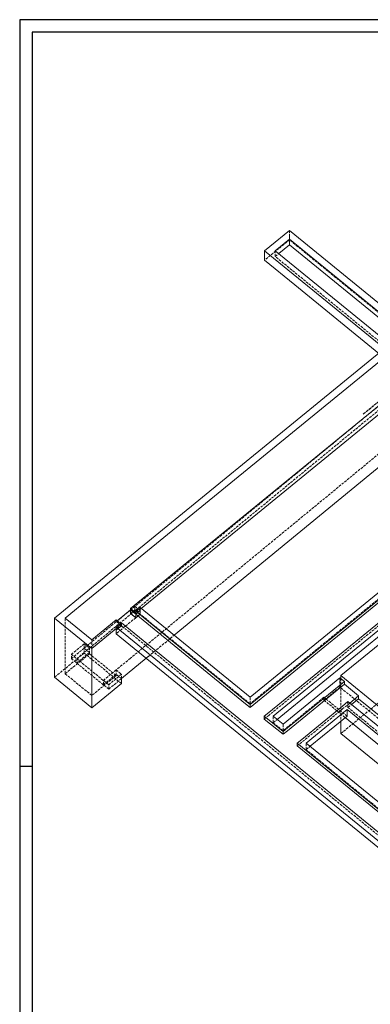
# Model space of a CAD drawing. Header units: millimetres. Extents: x 0 to 63000, y 0 to 59400.
# Tile 2 of 8: x 0 to 13943, y 20217 to 59400. Entities that reach past the tile are written whole.
import ezdxf

# ---------------------------------------------------------------- set-up
doc = ezdxf.new("R2010")
doc.units = ezdxf.units.MM
doc.header["$LTSCALE"] = 1000
doc.linetypes.add('Carkovana 0.5x', pattern=[0.14, 0.1, -0.04])
doc.layers.add('Architektura obecně', color=7, linetype='Continuous')
doc.layers.add('Plošné elementy obecné', color=7, linetype='Continuous', lineweight=13)
doc.layers.add('Stěna', color=7, linetype='Continuous', lineweight=35)

msp = doc.modelspace()

# ---------------------------------------------------------------- linework, layer by layer
at = {"layer": 'Architektura obecně', "color": 252, "linetype": 'Carkovana 0.5x', "lineweight": 5, "true_color": 0x8f8f8f, "transparency": 33554687}
for p, q in [((10730, 50784), (10730, 51015)), ((10730, 50640), (9740, 49831)), ((10730, 50669), (10730, 50784)), ((11932, 49658), (10730, 50640)), ((10164, 49976), (10164, 50207)), ((10164, 49976), (10306, 50091)), ((14726, 46251), (10164, 49976)), ((15504, 46742), (11932, 49658)), ((13665, 43703), (15503, 45204)), ((15503, 45031), (13665, 43530)), ((2775, 34391), (14937, 44403)), ((14725, 44576), (13665, 43703)), ((13665, 43530), (2563, 34391)), ((14937, 42664), (4402, 33990)), ((19732, 40807), (9160, 32176)), ((4402, 35917), (4578, 36062)), ((4578, 35917), (4578, 36062)), ((4578, 36062), (4791, 35888)), ((4402, 35773), (4402, 35917)), ((4578, 35917), (4402, 35773)), ((4614, 35600), (4402, 35773)), ((4402, 35773), (4614, 35600)), ((9160, 32176), (4578, 35917)), ((4826, 35975), (4614, 35802)), ((4614, 35745), (4790, 35888)), ((4791, 35888), (4614, 35743)), ((4614, 35600), (4614, 35744)), ((4790, 35744), (4614, 35600)), ((4790, 35888), (4790, 35744)), ((4791, 35888), (4791, 36003)), ((15056, 35921), (9903, 31714)), ((1806, 33374), (1806, 35588)), ((3836, 35455), (3836, 35513)), ((3836, 35455), (3871, 35484)), ((4048, 35282), (3836, 35455)), ((4048, 35340), (3837, 35167)), ((4049, 35282), (3837, 35108)), ((3837, 35110), (4048, 35282)), ((4013, 35368), (4048, 35340)), ((4614, 35600), (4048, 35138)), ((4048, 35282), (4048, 35340)), ((4049, 35282), (4049, 35397)), ((21712, 20860), (4049, 35282)), ((4048, 35138), (3836, 34965)), ((5120, 34061), (6141, 34901)), ((2054, 34145), (2563, 34564)), ((2563, 34564), (2775, 34391)), ((2563, 34391), (2563, 34564)), ((2563, 34564), (2775, 34391)), ((2867, 34376), (2867, 34722)), ((2563, 34194), (1382, 33230)), ((1806, 33374), (2775, 34165)), ((2563, 34391), (2054, 33972)), ((2054, 33972), (2054, 34145)), ((3539, 32932), (2054, 34145)), ((2775, 34391), (2266, 33972)), ((2266, 33798), (2775, 34218)), ((2563, 34338), (2563, 34391)), ((2775, 34218), (2563, 34391)), ((2563, 34194), (2563, 34338)), ((4048, 32981), (2563, 34194)), ((2775, 34165), (2775, 34391)), ((2775, 34165), (3836, 33299)), ((2054, 33972), (3539, 32759)), ((2266, 33972), (2266, 33798)), ((4402, 33990), (3836, 33525)), ((5032, 33988), (5120, 34061)), ((2867, 32508), (1806, 33374)), ((3327, 33106), (3836, 33525)), ((3836, 33351), (3327, 32932)), ((4048, 33351), (3539, 32932)), ((3836, 33299), (3836, 33525)), ((3836, 33525), (4048, 33351)), ((3836, 33525), (4048, 33351)), ((4048, 33178), (3836, 33351)), ((4048, 33178), (4048, 33351)), ((12772, 30991), (15660, 33349)), ((3836, 33299), (2867, 32508)), ((3327, 32932), (3327, 33106)), ((3539, 32759), (4048, 33178)), ((3539, 32759), (3539, 32932)), ((12737, 33098), (12737, 33214)), ((12737, 32983), (12737, 33098)), ((12737, 32839), (12737, 32983)), ((12772, 33185), (12772, 31482)), ((12737, 32839), (12100, 32319)), ((15671, 30443), (12737, 32839)), ((9160, 32320), (9160, 32436)), ((9160, 32176), (9160, 32320)), ((12100, 32434), (10472, 31105)), ((12100, 32319), (12100, 32434)), ((13019, 31684), (12100, 32434)), ((12100, 32319), (12949, 31626)), ((13126, 32203), (12843, 31973)), ((13055, 32030), (13055, 32261)), ((13055, 32030), (13196, 32146)), ((12843, 31973), (11215, 30643)), ((18005, 27989), (13055, 32030)), ((9903, 31714), (9726, 31570)), ((10080, 31570), (10080, 31685)), ((10080, 31425), (10080, 31570)), ((10080, 31425), (10239, 31555)), ((10472, 31105), (10080, 31425)), ((10472, 31249), (10472, 31365)), ((10472, 31105), (10472, 31249)), ((11215, 30643), (11038, 30499)), ((11391, 30499), (11391, 30614)), ((11391, 30355), (11391, 30499)), ((11391, 30355), (11550, 30484)), ((16330, 26322), (11391, 30355))]:
    msp.add_line(p, q, dxfattribs=at)
at = {"layer": 'Plošné elementy obecné', "color": 7, "linetype": 'Continuous', "lineweight": 18, "transparency": 33554687}
for p, q in [((9952, 50380), (10730, 51015)), ((10730, 51015), (10942, 50842)), ((10730, 50669), (10164, 50207)), ((10730, 50438), (10730, 50669)), ((15292, 46944), (10730, 50669)), ((10942, 50842), (15716, 46944)), ((9740, 50207), (9952, 50380)), ((9740, 49976), (9740, 50207)), ((14514, 46309), (9740, 50207)), ((10164, 50207), (14726, 46482)), ((10306, 50091), (10730, 50438)), ((10730, 50438), (15292, 46713)), ((9740, 49831), (9740, 49976)), ((9740, 49831), (10942, 48850)), ((10942, 48850), (14283, 46122)), ((2563, 36552), (14513, 46310)), ((14937, 46310), (2775, 36379)), ((4402, 35975), (14937, 44578)), ((15150, 44404), (4826, 35975)), ((6141, 34901), (15150, 42317)), ((9160, 32436), (19520, 40894)), ((19696, 40750), (9160, 32147)), ((9160, 32032), (19696, 40634)), ((1594, 35761), (2563, 36552)), ((2775, 36379), (1806, 35588)), ((1382, 35588), (1594, 35761)), ((3871, 35484), (4402, 35917)), ((4402, 35917), (4402, 35975)), ((4614, 35802), (4402, 35975)), ((4402, 35917), (4614, 35744)), ((4614, 35859), (4791, 36003)), ((4614, 35743), (4614, 35859)), ((8984, 32292), (4614, 35859)), ((4614, 35744), (4614, 35802)), ((4614, 35744), (4614, 35745)), ((4614, 35743), (8984, 32176)), ((4791, 36003), (9160, 32436)), ((9903, 31830), (15056, 36037)), ((15232, 35892), (10080, 31685)), ((15660, 35659), (12772, 33300)), ((1382, 33374), (1382, 35588)), ((2867, 34376), (1382, 35588)), ((1806, 35588), (2867, 34722)), ((2867, 34722), (3836, 35513)), ((3836, 35513), (4013, 35368)), ((3837, 35224), (4049, 35397)), ((4049, 35397), (21641, 21033)), ((10239, 31555), (15232, 35633)), ((3837, 35167), (3079, 34549)), ((3836, 35109), (3837, 35110)), ((3836, 35109), (3836, 34965)), ((3836, 34965), (21429, 20600)), ((3837, 35108), (3837, 35224)), ((21429, 20860), (3837, 35224)), ((3079, 34549), (2867, 34376)), ((2867, 32162), (2867, 34376)), ((4048, 33178), (5032, 33988)), ((1382, 33230), (1382, 33374)), ((1382, 33230), (2867, 32017)), ((2867, 32017), (4048, 32981)), ((4048, 33126), (4048, 33178)), ((4048, 32981), (4048, 33126)), ((10472, 31365), (12737, 33214)), ((12913, 33069), (10649, 31221)), ((10649, 31105), (12913, 32954)), ((12737, 33214), (12913, 33069)), ((12772, 33300), (12772, 33185)), ((12772, 33300), (14299, 32053)), ((12913, 32954), (12913, 33069)), ((12913, 32954), (13479, 32492)), ((2867, 32017), (2867, 32162)), ((9160, 32147), (8984, 32292)), ((8984, 32176), (9160, 32032)), ((9160, 32032), (9160, 32147)), ((12843, 32088), (13055, 32261)), ((13055, 32261), (18005, 28220)), ((13479, 32492), (13126, 32203)), ((13196, 32146), (13479, 32377)), ((13479, 32377), (13479, 32492)), ((13479, 32377), (14299, 31707)), ((9726, 31685), (9903, 31830)), ((11215, 30759), (12843, 32088)), ((13019, 31944), (11391, 30614)), ((17959, 27911), (13019, 31944)), ((13019, 31828), (13019, 31944)), ((13019, 31828), (13019, 31713)), ((9726, 31570), (9726, 31685)), ((10472, 31076), (9726, 31685)), ((9726, 31570), (10472, 30961)), ((10080, 31685), (10472, 31365)), ((11550, 30484), (13019, 31684)), ((12772, 31482), (12772, 30991)), ((12949, 31626), (17156, 28191)), ((13019, 31713), (13019, 31684)), ((10649, 31221), (10472, 31076)), ((10472, 30961), (10649, 31105)), ((10472, 30961), (10472, 31076)), ((15671, 28624), (12772, 30991)), ((11038, 30614), (11215, 30759)), ((11038, 30499), (11038, 30614)), ((16366, 26264), (11038, 30614)), ((11391, 30614), (16330, 26582)), ((11038, 30499), (16366, 26149))]:
    msp.add_line(p, q, dxfattribs=at)
at = {"layer": 'Stěna', "color": 7, "linetype": 'Continuous', "lineweight": -3, "transparency": 33554687}
msp.add_line((0, 29700), (500, 29700), dxfattribs=at)
for points in [[(0, 0), (63000, 0), (63000, 59400), (0, 59400), (0, 0)], [(500, 500), (62500, 500), (62500, 58900), (500, 58900), (500, 500)]]:
    msp.add_lwpolyline(points, close=True, dxfattribs=at)

doc.saveas('drawing.dxf')
